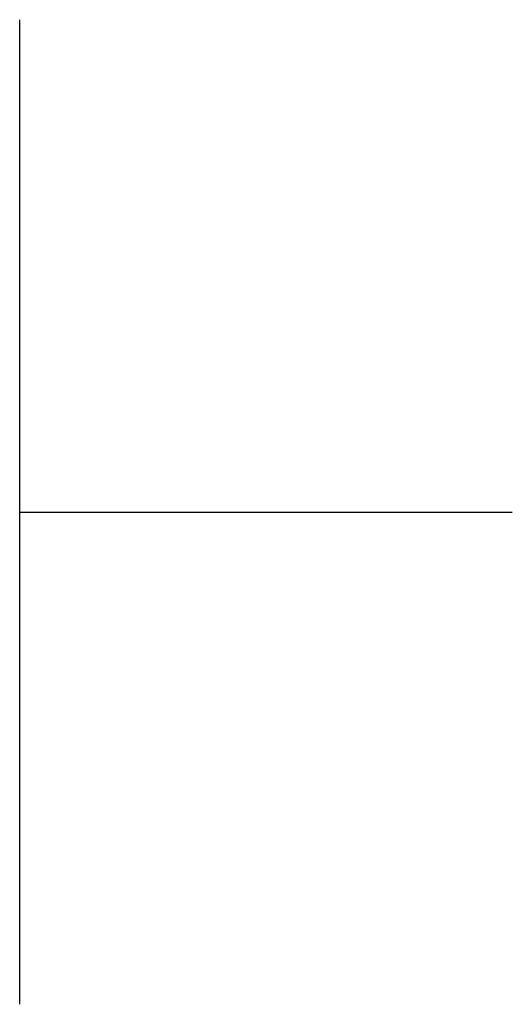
# Model space of a CAD drawing. Header units: metres. Extents: x 5548743 to 5556416, y 5707500 to 5714000.
# Tile 14 of 203: x 5551200 to 5551205, y 5711295 to 5711305. Entities that reach past the tile are written whole.
import ezdxf

# ---------------------------------------------------------------- set-up
doc = ezdxf.new("R2010")
doc.units = ezdxf.units.M
doc.header["$MEASUREMENT"] = 0
doc.layers.get('0').update_dxf_attribs({"color": 2, "linetype": 'CONTINUOUS', "lineweight": 5})
doc.layers.add('Wstawianie ramki sekcyjnej z opisem', color=7, linetype='CONTINUOUS')

# ---------------------------------------------------------------- blocks, each defined once
blk = doc.blocks.new('RAMKA1000K')
at = {"color": 0}
for p, q in [((0, 295), (0, 305)), ((0, 300), (5, 300))]:
    blk.add_line(p, q, dxfattribs=at)

msp = doc.modelspace()

# ---------------------------------------------------------------- block references
at = {"layer": 'Wstawianie ramki sekcyjnej z opisem', "color": 8, "linetype": 'Continuous', "lineweight": 5}
msp.add_blockref('RAMKA1000K', (5551200, 5711000), dxfattribs=at)
msp.add_blockref('RAMKA1000K', (5551200, 5711000), dxfattribs=at)
msp.add_blockref('RAMKA1000K', (5551200, 5711000), dxfattribs=at)
msp.add_blockref('RAMKA1000K', (5551200, 5711000), dxfattribs=at)

doc.saveas('drawing.dxf')
